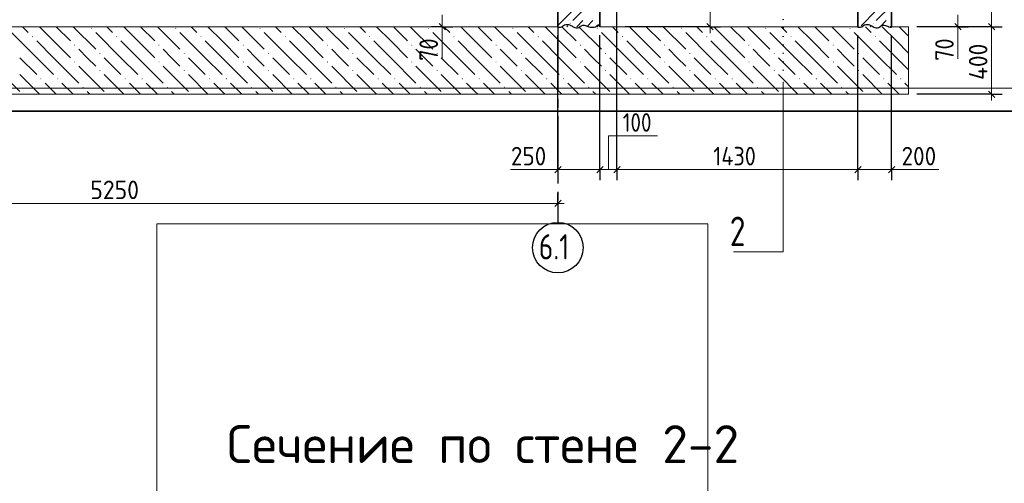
# Model space of a CAD drawing. Header units: millimetres. Extents: x 0 to 59400, y 0 to 42000.
# Tile 30 of 35: x 35989 to 47671, y 27035 to 32533. Entities that reach past the tile are written whole.
import ezdxf

# ---------------------------------------------------------------- set-up
doc = ezdxf.new("R2010")
doc.units = ezdxf.units.MM
doc.linetypes.add('______5', pattern=[1100, 800, -100, 100, -100])
doc.linetypes.add('______9', pattern=[100, 0, -100])
for name, color, linetype, lineweight in [('Standard', 7, 'Continuous', 25), ('ЖБ Стена верхний уровень', 7, 'Continuous', 35), ('Заголовок чертежа', 7, 'Continuous', 25), ('Примечания', 7, 'Continuous', 13), ('Размерная линия_ общее', 7, 'Continuous', 13), ('Сечения символ', 7, 'Continuous', 25), ('Фоновоя арматура Х1', 52, 'Continuous', 25)]:
    doc.layers.add(name, color=color, linetype=linetype, lineweight=lineweight)
doc.layers.add('Оси', color=7, linetype='______5')
doc.layers.add('Размерная выноска', color=7, linetype='Continuous')
doc.styles.add('ISOCPEUR', font='txt')

msp = doc.modelspace()

# ---------------------------------------------------------------- hatches: boundary and pattern name
at = {"layer": 'ЖБ Стена верхний уровень', "linetype": 'Continuous', "lineweight": 18, "transparency": 33554687}
for points in [[(42516, 32492), (42521, 32497), (42526, 32492), (42521, 32487)], [(46116, 32492), (46121, 32497), (46126, 32492), (46121, 32487)]]:
    msp.add_hatch(color=7, dxfattribs=at).paths.add_polyline_path(points, flags=16)
at = {"layer": 'Фоновоя арматура Х1', "linetype": 'Continuous', "lineweight": 18, "transparency": 33554687}
for points in [[(36835, 32432), (36841, 32438), (36848, 32432), (36841, 32425)], [(37835, 32432), (37841, 32438), (37848, 32432), (37841, 32425)], [(38835, 32432), (38841, 32438), (38848, 32432), (38841, 32425)], [(39835, 32432), (39841, 32438), (39848, 32432), (39841, 32425)], [(40835, 32432), (40841, 32438), (40848, 32432), (40841, 32425)], [(41835, 32432), (41841, 32438), (41848, 32432), (41841, 32425)], [(42835, 32432), (42841, 32438), (42848, 32432), (42841, 32425)], [(43835, 32432), (43841, 32438), (43848, 32432), (43841, 32425)], [(44835, 32432), (44841, 32438), (44848, 32432), (44841, 32425)], [(45835, 32432), (45841, 32438), (45848, 32432), (45841, 32425)], [(36135, 32332), (36141, 32338), (36148, 32332), (36141, 32325)], [(37135, 32332), (37141, 32338), (37148, 32332), (37141, 32325)], [(38135, 32332), (38141, 32338), (38148, 32332), (38141, 32325)], [(39135, 32332), (39141, 32338), (39148, 32332), (39141, 32325)], [(40135, 32332), (40141, 32338), (40148, 32332), (40141, 32325)], [(41135, 32332), (41141, 32338), (41148, 32332), (41141, 32325)], [(42135, 32332), (42141, 32338), (42148, 32332), (42141, 32325)], [(43135, 32332), (43141, 32338), (43148, 32332), (43141, 32325)], [(44135, 32332), (44141, 32338), (44148, 32332), (44141, 32325)], [(45135, 32332), (45141, 32338), (45148, 32332), (45141, 32325)], [(46135, 32332), (46141, 32338), (46148, 32332), (46141, 32325)], [(36635, 32232), (36641, 32238), (36648, 32232), (36641, 32225)], [(36935, 32132), (36941, 32138), (36948, 32132), (36941, 32125)], [(37635, 32232), (37641, 32238), (37648, 32232), (37641, 32225)], [(37935, 32132), (37941, 32138), (37948, 32132), (37941, 32125)], [(38635, 32232), (38641, 32238), (38648, 32232), (38641, 32225)], [(38935, 32132), (38941, 32138), (38948, 32132), (38941, 32125)], [(39635, 32232), (39641, 32238), (39648, 32232), (39641, 32225)], [(39935, 32132), (39941, 32138), (39948, 32132), (39941, 32125)], [(40635, 32232), (40641, 32238), (40648, 32232), (40641, 32225)], [(40935, 32132), (40941, 32138), (40948, 32132), (40941, 32125)], [(41635, 32232), (41641, 32238), (41648, 32232), (41641, 32225)], [(41935, 32132), (41941, 32138), (41948, 32132), (41941, 32125)], [(42635, 32232), (42641, 32238), (42648, 32232), (42641, 32225)], [(42935, 32132), (42941, 32138), (42948, 32132), (42941, 32125)], [(43635, 32232), (43641, 32238), (43648, 32232), (43641, 32225)], [(43935, 32132), (43941, 32138), (43948, 32132), (43941, 32125)], [(44635, 32232), (44641, 32238), (44648, 32232), (44641, 32225)], [(44935, 32132), (44941, 32138), (44948, 32132), (44941, 32125)], [(45635, 32232), (45641, 32238), (45648, 32232), (45641, 32225)], [(45935, 32132), (45941, 32138), (45948, 32132), (45941, 32125)], [(36635, 32032), (36641, 32038), (36648, 32032), (36641, 32025)], [(37635, 32032), (37641, 32038), (37648, 32032), (37641, 32025)], [(38635, 32032), (38641, 32038), (38648, 32032), (38641, 32025)], [(39635, 32032), (39641, 32038), (39648, 32032), (39641, 32025)], [(40635, 32032), (40641, 32038), (40648, 32032), (40641, 32025)], [(41635, 32032), (41641, 32038), (41648, 32032), (41641, 32025)], [(42635, 32032), (42641, 32038), (42648, 32032), (42641, 32025)], [(43635, 32032), (43641, 32038), (43648, 32032), (43641, 32025)], [(44635, 32032), (44641, 32038), (44648, 32032), (44641, 32025)], [(45635, 32032), (45641, 32038), (45648, 32032), (45641, 32025)], [(36935, 31932), (36941, 31938), (36948, 31932), (36941, 31925)], [(37935, 31932), (37941, 31938), (37948, 31932), (37941, 31925)], [(38935, 31932), (38941, 31938), (38948, 31932), (38941, 31925)], [(39935, 31932), (39941, 31938), (39948, 31932), (39941, 31925)], [(40935, 31932), (40941, 31938), (40948, 31932), (40941, 31925)], [(41935, 31932), (41941, 31938), (41948, 31932), (41941, 31925)], [(42935, 31932), (42941, 31938), (42948, 31932), (42941, 31925)], [(43935, 31932), (43941, 31938), (43948, 31932), (43941, 31925)], [(44935, 31932), (44941, 31938), (44948, 31932), (44941, 31925)], [(45935, 31932), (45941, 31938), (45948, 31932), (45941, 31925)], [(36235, 31832), (36241, 31838), (36248, 31832), (36241, 31825)], [(36435, 31832), (36441, 31838), (36448, 31832), (36441, 31825)], [(37235, 31832), (37241, 31838), (37248, 31832), (37241, 31825)], [(37435, 31832), (37441, 31838), (37448, 31832), (37441, 31825)], [(38235, 31832), (38241, 31838), (38248, 31832), (38241, 31825)], [(38435, 31832), (38441, 31838), (38448, 31832), (38441, 31825)], [(39235, 31832), (39241, 31838), (39248, 31832), (39241, 31825)], [(39435, 31832), (39441, 31838), (39448, 31832), (39441, 31825)], [(40235, 31832), (40241, 31838), (40248, 31832), (40241, 31825)], [(40435, 31832), (40441, 31838), (40448, 31832), (40441, 31825)], [(41235, 31832), (41241, 31838), (41248, 31832), (41241, 31825)], [(41435, 31832), (41441, 31838), (41448, 31832), (41441, 31825)], [(42235, 31832), (42241, 31838), (42248, 31832), (42241, 31825)], [(42435, 31832), (42441, 31838), (42448, 31832), (42441, 31825)], [(43235, 31832), (43241, 31838), (43248, 31832), (43241, 31825)], [(43435, 31832), (43441, 31838), (43448, 31832), (43441, 31825)], [(44235, 31832), (44241, 31838), (44248, 31832), (44241, 31825)], [(44435, 31832), (44441, 31838), (44448, 31832), (44441, 31825)], [(45235, 31832), (45241, 31838), (45248, 31832), (45241, 31825)], [(45435, 31832), (45441, 31838), (45448, 31832), (45441, 31825)], [(46235, 31832), (46241, 31838), (46248, 31832), (46241, 31825)], [(46435, 31832), (46441, 31838), (46448, 31832), (46441, 31825)], [(36735, 31732), (36741, 31738), (36748, 31732), (36741, 31725)], [(37735, 31732), (37741, 31738), (37748, 31732), (37741, 31725)], [(38735, 31732), (38741, 31738), (38748, 31732), (38741, 31725)], [(39735, 31732), (39741, 31738), (39748, 31732), (39741, 31725)], [(40735, 31732), (40741, 31738), (40748, 31732), (40741, 31725)], [(41735, 31732), (41741, 31738), (41748, 31732), (41741, 31725)], [(42735, 31732), (42741, 31738), (42748, 31732), (42741, 31725)], [(43735, 31732), (43741, 31738), (43748, 31732), (43741, 31725)], [(44735, 31732), (44741, 31738), (44748, 31732), (44741, 31725)], [(45735, 31732), (45741, 31738), (45748, 31732), (45741, 31725)]]:
    msp.add_hatch(color=7, dxfattribs=at).paths.add_polyline_path(points, flags=16)

# ---------------------------------------------------------------- linework, layer by layer
at = {"layer": 'Standard', "color": 7, "linetype": 'Continuous', "lineweight": 25, "transparency": 33554687}
for p, q in [((40965, 32487), (41040, 32412)), ((47083, 32487), (47158, 32412))]:
    msp.add_line(p, q, dxfattribs=at)
at = {"layer": 'Standard', "color": 7, "linetype": 'Continuous', "lineweight": 13, "transparency": 33554687}
for p, q in [((41002, 32590), (41002, 32450)), ((47121, 32590), (47121, 32450)), ((41002, 32450), (41002, 32375)), ((47121, 32450), (47121, 32375))]:
    msp.add_line(p, q, dxfattribs=at)
at = {"layer": 'Standard', "color": 7, "linetype": 'Continuous', "lineweight": -3, "transparency": 33554687}
for p, q in [((41002, 32450), (40877, 32450)), ((41002, 32450), (41127, 32450)), ((41002, 32450), (41002, 32450)), ((47121, 32450), (46996, 32450)), ((47121, 32450), (47246, 32450))]:
    msp.add_line(p, q, dxfattribs=at)
at = {"layer": 'Standard', "color": 254, "linetype": 'Continuous', "lineweight": 35, "true_color": 0xc4c4ff, "transparency": 33554687}
msp.add_lwpolyline([(4994, 31450), (48234, 31450), (48234, 39130), (4994, 39130), (4994, 31450)], dxfattribs=at)
at = {"layer": 'Standard', "color": 7, "linetype": 'Continuous', "lineweight": -3, "transparency": 33554687}
msp.add_lwpolyline([(47121, 32450), (47104, 32450), (47104, 32450), (46634, 32450)], dxfattribs=at)
at = {"layer": 'Standard', "color": 7, "linetype": 'Continuous', "lineweight": 13, "transparency": 33554687}
msp.add_lwpolyline([(22473, 6000), (58900, 6000), (58900, 31723), (22473, 31723), (22473, 6000)], dxfattribs=at)
at = {"layer": 'Standard', "color": 254, "linetype": 'Continuous', "lineweight": 18, "true_color": 0xc4c4ff, "transparency": 33554687}
msp.add_lwpolyline([(37618, 11802), (44154, 11802), (44154, 30112), (37618, 30112), (37618, 11802)], dxfattribs=at)
at = {"layer": 'ЖБ Стена верхний уровень', "color": 7, "linetype": 'Continuous', "lineweight": 35, "transparency": 33554687}
for p, q in [((45934, 38850), (45934, 32450)), ((46334, 32450), (46334, 38850)), ((42374, 37890), (42374, 32450)), ((42874, 32450), (42874, 37890))]:
    msp.add_line(p, q, dxfattribs=at)
at = {"layer": 'ЖБ Стена верхний уровень', "color": 251, "linetype": 'Continuous', "lineweight": 18, "true_color": 0x494949, "transparency": 33554687}
for p, q in [((42551, 32642), (42374, 32465)), ((42731, 32702), (42551, 32522)), ((46151, 32642), (45971, 32462)), ((46331, 32702), (46151, 32522)), ((42671, 32522), (42599, 32450)), ((42791, 32522), (42719, 32450)), ((42839, 32450), (42874, 32485)), ((46271, 32522), (46199, 32450)), ((42479, 32450), (42491, 32462)), ((46079, 32450), (46091, 32462)), ((46334, 32465), (46319, 32450))]:
    msp.add_line(p, q, dxfattribs=at)
at = {"layer": 'Оси', "color": 8, "linetype": '______5', "lineweight": -3, "transparency": 33554687}
msp.add_line((42374, 39090), (42374, 30130), dxfattribs=at)
at = {"layer": 'Оси', "color": 7, "linetype": 'Continuous', "lineweight": -3, "transparency": 33554687}
msp.add_circle((42374, 29830), 300, dxfattribs=at)
at = {"layer": 'Примечания', "color": 7, "linetype": 'Continuous', "lineweight": 25, "transparency": 33554687}
msp.add_line((46334, 32445), (46334, 32445), dxfattribs=at)
for points in [[(42374, 32445), (42389, 32445), (42405, 32446), (42420, 32450), (42431, 32457), (42441, 32465), (42453, 32471), (42468, 32475), (42483, 32477), (42499, 32475), (42513, 32471), (42527, 32466), (42539, 32459), (42550, 32452), (42562, 32446), (42575, 32440), (42590, 32437), (42606, 32438), (42622, 32441), (42634, 32447), (42644, 32455), (42655, 32462), (42669, 32467), (42685, 32468), (42700, 32465), (42714, 32460), (42728, 32455), (42742, 32450), (42756, 32446), (42771, 32443), (42774, 32443)], [(42774, 32445), (42789, 32445), (42805, 32446), (42820, 32450), (42831, 32457), (42841, 32465), (42853, 32471), (42868, 32475), (42874, 32476)], [(45934, 32445), (45949, 32445), (45965, 32446), (45980, 32450), (45991, 32457), (46001, 32465), (46013, 32471), (46028, 32475), (46043, 32477), (46059, 32475), (46073, 32471), (46087, 32466), (46099, 32459), (46110, 32452), (46122, 32446), (46135, 32440), (46150, 32437), (46166, 32438), (46182, 32441), (46194, 32447), (46204, 32455), (46215, 32462), (46229, 32467), (46245, 32468), (46260, 32465), (46274, 32460), (46288, 32455), (46302, 32450), (46316, 32446), (46331, 32443), (46334, 32443)]]:
    msp.add_lwpolyline(points, dxfattribs=at)
at = {"layer": 'Размерная выноска', "color": 7, "linetype": 'Continuous', "lineweight": 13, "transparency": 33554687}
for p, q in [((41002, 32450), (41002, 32070)), ((47121, 32450), (47121, 32070)), ((41814, 30755), (42374, 30755)), ((46334, 30755), (46894, 30755))]:
    msp.add_line(p, q, dxfattribs=at)
msp.add_lwpolyline([(42976, 30755), (42976, 31155), (43556, 31155)], dxfattribs=at)
at = {"layer": 'Размерная линия_ общее', "color": 7, "linetype": 'Continuous', "lineweight": 13, "transparency": 33554687}
for p, q in [((47521, 36950), (47521, 32450)), ((44180, 34450), (44180, 32450)), ((44180, 32450), (44180, 32375)), ((47521, 32450), (47521, 31650)), ((47521, 31650), (47521, 31575)), ((42374, 30755), (42299, 30755)), ((42374, 30755), (42874, 30755)), ((42874, 30755), (43074, 30755)), ((43074, 30755), (45934, 30755)), ((45934, 30755), (46334, 30755)), ((46334, 30755), (46409, 30755)), ((42374, 30355), (31874, 30355)), ((42374, 30355), (42449, 30355))]:
    msp.add_line(p, q, dxfattribs=at)
at = {"layer": 'Размерная линия_ общее', "color": 7, "linetype": 'Continuous', "lineweight": 25, "transparency": 33554687}
for p, q in [((44143, 32487), (44218, 32412)), ((47483, 32487), (47558, 32412)), ((47483, 31687), (47558, 31612)), ((42337, 30717), (42412, 30792)), ((42837, 30717), (42912, 30792)), ((43037, 30717), (43112, 30792)), ((45897, 30717), (45972, 30792)), ((46297, 30717), (46372, 30792)), ((42412, 30392), (42337, 30317))]:
    msp.add_line(p, q, dxfattribs=at)
at = {"layer": 'Размерная линия_ общее', "color": 253, "linetype": 'Continuous', "lineweight": -3, "true_color": 0xa0a0a0, "transparency": 33554687}
for p, q in [((44180, 32450), (43174, 32450)), ((44180, 32450), (44055, 32450)), ((44180, 32450), (44305, 32450)), ((47521, 32450), (47396, 32450)), ((47521, 32450), (47646, 32450)), ((47521, 31650), (46634, 31650)), ((47521, 31650), (47396, 31650)), ((47521, 31650), (47646, 31650)), ((42374, 30755), (42374, 30880)), ((42874, 30755), (42874, 30880)), ((43074, 30755), (43074, 30880)), ((45934, 30755), (45934, 30880)), ((46334, 30755), (46334, 30880)), ((42374, 30755), (42374, 30630)), ((42874, 30755), (42874, 30630)), ((43074, 30755), (43074, 30630)), ((45934, 30755), (45934, 30630)), ((46334, 30755), (46334, 30630)), ((42374, 30355), (42374, 30480)), ((42374, 30355), (42374, 30230)), ((42374, 30355), (42374, 30230))]:
    msp.add_line(p, q, dxfattribs=at)
for points in [[(43074, 30755), (43074, 30772), (43074, 30772), (43074, 30772), (43074, 30772), (43074, 31160), (43074, 31160), (43074, 31581), (43074, 31581), (43074, 34350)], [(47521, 32450), (47504, 32450), (47504, 32450), (46634, 32450)], [(42374, 30755), (42374, 30772), (42374, 30772), (42374, 30772), (42374, 30772), (42374, 30950), (42374, 30950), (42374, 31142), (42374, 31142), (42374, 32350)], [(42874, 30755), (42874, 30772), (42874, 30772), (42874, 30772), (42874, 30772), (42874, 31100), (42874, 31100), (42874, 31455), (42874, 31455), (42874, 32350)], [(45934, 30755), (45934, 30772), (45934, 30772), (45934, 32350)], [(46334, 30755), (46334, 30772), (46334, 30772), (46334, 32350)]]:
    msp.add_lwpolyline(points, dxfattribs=at)
at = {"layer": 'Сечения символ', "color": 7, "linetype": '______9', "lineweight": 13, "transparency": 33554687}
msp.add_line((45049, 36840), (45049, 31796), dxfattribs=at)
at = {"layer": 'Сечения символ', "color": 7, "linetype": 'Continuous', "lineweight": 13, "transparency": 33554687}
msp.add_lwpolyline([(45049, 31796), (45049, 29780), (44459, 29780)], dxfattribs=at)
at = {"layer": 'Фоновоя арматура Х1', "color": 7, "linetype": 'Continuous', "lineweight": 13, "transparency": 33554687}
for p, q in [((42374, 32450), (6374, 32450)), ((45934, 32450), (42874, 32450)), ((46534, 32450), (46334, 32450)), ((46534, 31650), (46534, 32450)), ((5574, 31650), (46534, 31650))]:
    msp.add_line(p, q, dxfattribs=at)
at = {"layer": 'Фоновоя арматура Х1', "color": 252, "linetype": 'Continuous', "lineweight": 18, "true_color": 0x8f8f8f, "transparency": 33554687}
for p, q in [((36191, 32082), (35891, 32382)), ((36023, 32450), (36091, 32382)), ((36391, 32282), (36223, 32450)), ((36423, 32450), (36591, 32282)), ((36623, 32450), (36891, 32182)), ((37191, 32082), (36891, 32382)), ((37023, 32450), (37091, 32382)), ((37391, 32282), (37223, 32450)), ((37423, 32450), (37591, 32282)), ((37623, 32450), (37891, 32182)), ((38191, 32082), (37891, 32382)), ((38023, 32450), (38091, 32382)), ((38391, 32282), (38223, 32450)), ((38423, 32450), (38591, 32282)), ((38623, 32450), (38891, 32182)), ((39191, 32082), (38891, 32382)), ((39023, 32450), (39091, 32382)), ((39391, 32282), (39223, 32450)), ((39423, 32450), (39591, 32282)), ((39623, 32450), (39891, 32182)), ((40191, 32082), (39891, 32382)), ((40023, 32450), (40091, 32382)), ((40391, 32282), (40223, 32450)), ((40423, 32450), (40591, 32282)), ((40623, 32450), (40891, 32182)), ((41191, 32082), (40891, 32382)), ((41023, 32450), (41091, 32382)), ((41391, 32282), (41223, 32450)), ((41423, 32450), (41591, 32282)), ((41623, 32450), (41891, 32182)), ((42191, 32082), (41891, 32382)), ((42023, 32450), (42091, 32382)), ((42391, 32282), (42223, 32450)), ((42423, 32450), (42591, 32282)), ((42623, 32450), (42891, 32182)), ((43191, 32082), (42891, 32382)), ((43023, 32450), (43091, 32382)), ((43391, 32282), (43223, 32450)), ((43423, 32450), (43591, 32282)), ((43623, 32450), (43891, 32182)), ((44191, 32082), (43891, 32382)), ((44023, 32450), (44091, 32382)), ((44391, 32282), (44223, 32450)), ((44423, 32450), (44591, 32282)), ((44623, 32450), (44891, 32182)), ((45191, 32082), (44891, 32382)), ((45023, 32450), (45091, 32382)), ((45391, 32282), (45223, 32450)), ((45423, 32450), (45591, 32282)), ((45623, 32450), (45891, 32182)), ((46191, 32082), (45891, 32382)), ((46023, 32450), (46091, 32382)), ((46391, 32282), (46223, 32450)), ((46423, 32450), (46534, 32338)), ((36191, 32282), (36391, 32082)), ((36391, 32282), (36591, 32082)), ((37191, 32282), (37391, 32082)), ((37391, 32282), (37591, 32082)), ((38191, 32282), (38391, 32082)), ((38391, 32282), (38591, 32082)), ((39191, 32282), (39391, 32082)), ((39391, 32282), (39591, 32082)), ((40191, 32282), (40391, 32082)), ((40391, 32282), (40591, 32082)), ((41191, 32282), (41391, 32082)), ((41391, 32282), (41591, 32082)), ((42191, 32282), (42391, 32082)), ((42391, 32282), (42591, 32082)), ((43191, 32282), (43391, 32082)), ((43391, 32282), (43591, 32082)), ((44191, 32282), (44391, 32082)), ((44391, 32282), (44591, 32082)), ((45191, 32282), (45391, 32082)), ((45391, 32282), (45591, 32082)), ((46191, 32282), (46391, 32082)), ((46391, 32282), (46534, 32138)), ((36791, 32082), (36691, 32182)), ((37791, 32082), (37691, 32182)), ((38791, 32082), (38691, 32182)), ((39791, 32082), (39691, 32182)), ((40791, 32082), (40691, 32182)), ((41791, 32082), (41691, 32182)), ((42791, 32082), (42691, 32182)), ((43791, 32082), (43691, 32182)), ((44791, 32082), (44691, 32182)), ((45791, 32082), (45691, 32182)), ((35991, 32082), (36191, 31882)), ((36191, 32082), (36391, 31882)), ((36391, 32082), (36691, 31782)), ((36891, 31982), (36791, 32082)), ((36991, 32082), (37191, 31882)), ((37191, 32082), (37391, 31882)), ((37391, 32082), (37691, 31782)), ((37891, 31982), (37791, 32082)), ((37991, 32082), (38191, 31882)), ((38191, 32082), (38391, 31882)), ((38391, 32082), (38691, 31782)), ((38891, 31982), (38791, 32082)), ((38991, 32082), (39191, 31882)), ((39191, 32082), (39391, 31882)), ((39391, 32082), (39691, 31782)), ((39891, 31982), (39791, 32082)), ((39991, 32082), (40191, 31882)), ((40191, 32082), (40391, 31882)), ((40391, 32082), (40691, 31782)), ((40891, 31982), (40791, 32082)), ((40991, 32082), (41191, 31882)), ((41191, 32082), (41391, 31882)), ((41391, 32082), (41691, 31782)), ((41891, 31982), (41791, 32082)), ((41991, 32082), (42191, 31882)), ((42191, 32082), (42391, 31882)), ((42391, 32082), (42691, 31782)), ((42891, 31982), (42791, 32082)), ((42991, 32082), (43191, 31882)), ((43191, 32082), (43391, 31882)), ((43391, 32082), (43691, 31782)), ((43891, 31982), (43791, 32082)), ((43991, 32082), (44191, 31882)), ((44191, 32082), (44391, 31882)), ((44391, 32082), (44691, 31782)), ((44891, 31982), (44791, 32082)), ((44991, 32082), (45191, 31882)), ((45191, 32082), (45391, 31882)), ((45391, 32082), (45691, 31782)), ((45891, 31982), (45791, 32082)), ((45991, 32082), (46191, 31882)), ((46191, 32082), (46391, 31882)), ((46391, 32082), (46534, 31938)), ((35691, 31982), (35991, 31682)), ((36691, 31982), (36991, 31682)), ((37691, 31982), (37991, 31682)), ((38691, 31982), (38991, 31682)), ((39691, 31982), (39991, 31682)), ((40691, 31982), (40991, 31682)), ((41691, 31982), (41991, 31682)), ((42691, 31982), (42991, 31682)), ((43691, 31982), (43991, 31682)), ((44691, 31982), (44991, 31682)), ((45691, 31982), (45991, 31682)), ((35991, 31882), (36223, 31650)), ((36391, 31682), (36291, 31782)), ((36491, 31782), (36623, 31650)), ((36991, 31882), (37223, 31650)), ((37391, 31682), (37291, 31782)), ((37491, 31782), (37623, 31650)), ((37991, 31882), (38223, 31650)), ((38391, 31682), (38291, 31782)), ((38491, 31782), (38623, 31650)), ((38991, 31882), (39223, 31650)), ((39391, 31682), (39291, 31782)), ((39491, 31782), (39623, 31650)), ((39991, 31882), (40223, 31650)), ((40391, 31682), (40291, 31782)), ((40491, 31782), (40623, 31650)), ((40991, 31882), (41223, 31650)), ((41391, 31682), (41291, 31782)), ((41491, 31782), (41623, 31650)), ((41991, 31882), (42223, 31650)), ((42391, 31682), (42291, 31782)), ((42491, 31782), (42623, 31650)), ((42991, 31882), (43223, 31650)), ((43391, 31682), (43291, 31782)), ((43491, 31782), (43623, 31650)), ((43991, 31882), (44223, 31650)), ((44391, 31682), (44291, 31782)), ((44491, 31782), (44623, 31650)), ((44991, 31882), (45223, 31650)), ((45391, 31682), (45291, 31782)), ((45491, 31782), (45623, 31650)), ((45991, 31882), (46223, 31650)), ((46391, 31682), (46291, 31782)), ((46491, 31782), (46534, 31738)), ((36423, 31650), (36391, 31682)), ((36791, 31682), (36823, 31650)), ((37423, 31650), (37391, 31682)), ((37791, 31682), (37823, 31650)), ((38423, 31650), (38391, 31682)), ((38791, 31682), (38823, 31650)), ((39423, 31650), (39391, 31682)), ((39791, 31682), (39823, 31650)), ((40423, 31650), (40391, 31682)), ((40791, 31682), (40823, 31650)), ((41423, 31650), (41391, 31682)), ((41791, 31682), (41823, 31650)), ((42423, 31650), (42391, 31682)), ((42791, 31682), (42823, 31650)), ((43423, 31650), (43391, 31682)), ((43791, 31682), (43823, 31650)), ((44423, 31650), (44391, 31682)), ((44791, 31682), (44823, 31650)), ((45423, 31650), (45391, 31682)), ((45791, 31682), (45823, 31650)), ((46423, 31650), (46391, 31682))]:
    msp.add_line(p, q, dxfattribs=at)

# ---------------------------------------------------------------- texts
at = {"layer": 'Standard', "color": 7, "linetype": 'Continuous', "lineweight": 25, "transparency": 33554687, "char_height": 220, "width": 403.93, "attachment_point": 7, "rotation": 90, "style": 'ISOCPEUR'}
for insert in [(40952, 32046), (47071, 32046)]:
    msp.add_mtext('\\W0.87;70', dxfattribs=dict(at, insert=insert))
at = {"layer": 'Заголовок чертежа', "color": 7, "linetype": 'Continuous', "lineweight": 50, "transparency": 33554687, "insert": (38448, 27275), "char_height": 450, "width": 6428.15, "attachment_point": 7, "style": 'ISOCPEUR'}
msp.add_mtext('\\W0.99;Сечение по стене 2-2', dxfattribs=at)
at = {"layer": 'Оси', "color": 7, "linetype": 'Continuous', "lineweight": 25, "transparency": 33554687, "insert": (42149, 29690), "char_height": 300, "width": 568.07, "attachment_point": 7, "style": 'ISOCPEUR'}
msp.add_mtext('\\W0.79;6.1', dxfattribs=at)
at = {"layer": 'Размерная линия_ общее', "color": 7, "linetype": 'Continuous', "lineweight": 25, "transparency": 33554687, "insert": (47471, 31819), "char_height": 220, "width": 584.44, "attachment_point": 7, "rotation": 90, "style": 'ISOCPEUR'}
msp.add_mtext('\\W0.92;400', dxfattribs=at)
at = {"layer": 'Размерная линия_ общее', "color": 7, "linetype": 'Continuous', "lineweight": 25, "transparency": 33554687, "char_height": 220, "attachment_point": 7, "style": 'ISOCPEUR'}
for s, insert, width in [('\\W0.83;100', (43144, 31205), 508.57), ('\\W0.91;250', (41817, 30805), 561.98), ('\\W0.87;1430', (44218, 30805), 689.43), ('\\W0.91;200', (46452, 30805), 561.99), ('\\W0.93;5250', (36827, 30405), 718.11)]:
    msp.add_mtext(s, dxfattribs=dict(at, insert=insert, width=width))
at = {"layer": 'Сечения символ', "color": 7, "linetype": 'Continuous', "lineweight": 35, "transparency": 33554687, "insert": (44414, 29848), "char_height": 350, "width": 380.8, "attachment_point": 7, "style": 'ISOCPEUR'}
msp.add_mtext('\\W0.78;2', dxfattribs=at)

doc.saveas('drawing.dxf')
